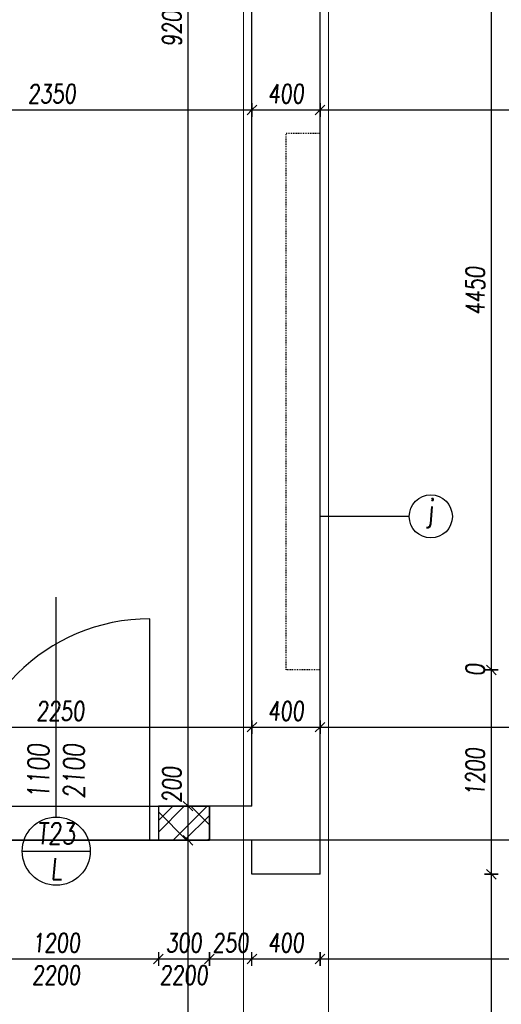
# Model space of a CAD drawing. Header units: millimetres. Extents: x 171 to 266814, y 44 to 350448.
# Tile 30 of 105: x 20943 to 23773, y 13495 to 19275. Entities that reach past the tile are written whole.
import ezdxf

# ---------------------------------------------------------------- set-up
doc = ezdxf.new("R2010")
doc.units = ezdxf.units.MM
doc.header["$LTSCALE"] = 100
for name, pattern in [('ACAD_ISO12W100', [22, 12, -3, 0.5, -3, 0.5, -3]), ('ČERCHOVANÁ', [25.4, 12.7, -6.35, 0, -6.35]), ('ČÁRKOVANÁ01-01', [2, 1, -1])]:
    doc.linetypes.add(name, pattern=pattern)
for name, color, linetype in [('CARKOVANA', 4, 'ČÁRKOVANÁ01-01'), ('KOTY 50', 7, 'Continuous'), ('KOTY-DVERE', 8, 'Continuous'), ('NOVÁ TLUSTÁ', 240, 'Continuous'), ('OSY', 7, 'Continuous'), ('ŠRAFA', 253, 'Continuous'), ('ŽB', 3, 'Continuous')]:
    doc.layers.add(name, color=color, linetype=linetype)
doc.layers.add('DVERE', color=7, linetype='Continuous', true_color=0xf00000)
doc.layers.add('NAD', color=4, linetype='ACAD_ISO12W100', lineweight=13)
doc.styles.add('CS-ROMANS', font='romans.shx', dxfattribs={"width": 0.75, "oblique": 5})
doc.dimstyles.new('A_KÓTA_50', dxfattribs={"dimtxt": 110, "dimasz": 2, "dimexe": 100, "dimexo": 1500, "dimgap": 40, "dimtad": 1, "dimrnd": 1, "dimdsep": 46, "dimtxsty": 'CS-ROMANS', "dimblk": 'KOT_CARA20', "dimcen": 45, "dimse1": 1, "dimse2": 1, "dimclrd": 256, "dimclre": 256, "dimclrt": 256, "dimadec": 0, "dimazin": 0, "dimtfac": 1, "dimtix": 1, "dimtmove": 2, "dimatfit": 3, "dimldrblk": 'OBLIQUE', "dimfxl": 100, "dimtolj": 1, "dimarcsym": 0})

# ---------------------------------------------------------------- blocks, each defined once
blk = doc.blocks.new('KOT_CARA20')
for p, q in [((0, 0), (-14.1, -14.1)), ((0, 20), (0, -20)), ((0, 0), (14.1, 14.1))]:
    blk.add_line(p, q)
blk = doc.blocks.new('*D113')
at = {"layer": 'Defpoints', "color": 0, "transparency": 16777216}
for p in [(20557.6, 14457.9), (21757.6, 14457.9), (21757.6, 13761.4)]:
    blk.add_point(p, dxfattribs=at)
at = {"layer": 'KOTY 50', "lineweight": -2, "ltscale": 5, "transparency": 16777216}
blk.add_line((20559.6, 13761.4), (21755.6, 13761.4), dxfattribs=at)
at = {"layer": 'KOTY 50', "lineweight": -2, "transparency": 16777216, "xscale": 2, "yscale": 2, "zscale": 2, "rotation": 180}
blk.add_blockref('KOT_CARA20', (20557.6, 13761.4), dxfattribs=at)
at = {"layer": 'KOTY 50', "lineweight": -2, "transparency": 16777216, "xscale": 2, "yscale": 2, "zscale": 2}
blk.add_blockref('KOT_CARA20', (21757.6, 13761.4), dxfattribs=at)
at = {"layer": 'KOTY 50', "transparency": 16777216, "char_height": 110, "attachment_point": 5, "style": 'CS-ROMANS'}
for s, insert in [('\\A1;1200', (21157.6, 13856.4)), ('\\A1;2200', (21157.6, 13666.4))]:
    blk.add_mtext(s, dxfattribs=dict(at, insert=insert))
blk = doc.blocks.new('_OBLIQUE')
at = {"color": 0, "linetype": 'ByBlock', "ltscale": 15}
blk.add_line((-0.5, -0.5), (0.5, 0.5), dxfattribs=at)
blk = doc.blocks.new('*D114')
at = {"layer": 'Defpoints', "color": 0, "transparency": 16777216}
for p in [(22057.6, 14457.9), (22307.6, 14257.9), (22307.6, 13761.4)]:
    blk.add_point(p, dxfattribs=at)
at = {"layer": 'KOTY 50', "lineweight": -2, "ltscale": 5, "transparency": 16777216}
for p, q in [((22055.6, 13761.4), (22053.6, 13761.4)), ((22057.6, 13761.4), (22307.6, 13761.4)), ((22309.6, 13761.4), (22311.6, 13761.4))]:
    blk.add_line(p, q, dxfattribs=at)
at = {"layer": 'KOTY 50', "lineweight": -2, "transparency": 16777216, "xscale": 2, "yscale": 2, "zscale": 2}
blk.add_blockref('KOT_CARA20', (22057.6, 13761.4), dxfattribs=at)
at = {"layer": 'KOTY 50', "lineweight": -2, "transparency": 16777216, "xscale": 2, "yscale": 2, "zscale": 2, "rotation": 180}
blk.add_blockref('KOT_CARA20', (22307.6, 13761.4), dxfattribs=at)
at = {"layer": 'KOTY 50', "transparency": 16777216, "insert": (22182.6, 13856.4), "char_height": 110, "attachment_point": 5, "style": 'CS-ROMANS'}
blk.add_mtext('\\A1;250', dxfattribs=at)
blk = doc.blocks.new('*D115')
at = {"layer": 'Defpoints', "color": 0, "transparency": 16777216}
for p in [(22307.6, 14257.9), (22707.6, 14257.9), (22707.6, 13761.4)]:
    blk.add_point(p, dxfattribs=at)
at = {"layer": 'KOTY 50', "lineweight": -2, "ltscale": 5, "transparency": 16777216}
blk.add_line((22309.6, 13761.4), (22705.6, 13761.4), dxfattribs=at)
at = {"layer": 'KOTY 50', "lineweight": -2, "transparency": 16777216, "xscale": 2, "yscale": 2, "zscale": 2, "rotation": 180}
blk.add_blockref('KOT_CARA20', (22307.6, 13761.4), dxfattribs=at)
at = {"layer": 'KOTY 50', "lineweight": -2, "transparency": 16777216, "xscale": 2, "yscale": 2, "zscale": 2}
blk.add_blockref('KOT_CARA20', (22707.6, 13761.4), dxfattribs=at)
at = {"layer": 'KOTY 50', "transparency": 16777216, "insert": (22507.6, 13856.4), "char_height": 110, "attachment_point": 5, "style": 'CS-ROMANS'}
blk.add_mtext('\\A1;400', dxfattribs=at)
blk = doc.blocks.new('*D116')
at = {"layer": 'Defpoints', "color": 0, "transparency": 16777216}
for p in [(22707.6, 14257.9), (28457.6, 14007.9), (28457.6, 13761.4)]:
    blk.add_point(p, dxfattribs=at)
at = {"layer": 'KOTY 50', "lineweight": -2, "ltscale": 5, "transparency": 16777216}
blk.add_line((22709.6, 13761.4), (28455.6, 13761.4), dxfattribs=at)
at = {"layer": 'KOTY 50', "lineweight": -2, "transparency": 16777216, "xscale": 2, "yscale": 2, "zscale": 2, "rotation": 180}
blk.add_blockref('KOT_CARA20', (22707.6, 13761.4), dxfattribs=at)
at = {"layer": 'KOTY 50', "lineweight": -2, "transparency": 16777216, "xscale": 2, "yscale": 2, "zscale": 2}
blk.add_blockref('KOT_CARA20', (28457.6, 13761.4), dxfattribs=at)
at = {"layer": 'KOTY 50', "transparency": 16777216, "insert": (25582.6, 13856.4), "char_height": 110, "attachment_point": 5, "style": 'CS-ROMANS'}
blk.add_mtext('\\A1;5750', dxfattribs=at)
blk = doc.blocks.new('*D137')
at = {"layer": 'Defpoints', "color": 0, "transparency": 16777216}
for p in [(22307.6, 15728), (22307.6, 15121.6), (20057.6, 15023.3)]:
    blk.add_point(p, dxfattribs=at)
at = {"layer": 'KOTY 50', "lineweight": -2, "ltscale": 5, "transparency": 16777216}
blk.add_line((20059.6, 15121.6), (22305.6, 15121.6), dxfattribs=at)
at = {"layer": 'KOTY 50', "lineweight": -2, "transparency": 16777216, "xscale": 2, "yscale": 2, "zscale": 2, "rotation": 180}
blk.add_blockref('KOT_CARA20', (20057.6, 15121.6), dxfattribs=at)
at = {"layer": 'KOTY 50', "lineweight": -2, "transparency": 16777216, "xscale": 2, "yscale": 2, "zscale": 2}
blk.add_blockref('KOT_CARA20', (22307.6, 15121.6), dxfattribs=at)
at = {"layer": 'KOTY 50', "transparency": 16777216, "insert": (21182.6, 15216.6), "char_height": 110, "attachment_point": 5, "style": 'CS-ROMANS'}
blk.add_mtext('\\A1;2250', dxfattribs=at)
blk = doc.blocks.new('*D138')
at = {"layer": 'Defpoints', "color": 0, "transparency": 16777216}
for p in [(22307.6, 15728), (22707.6, 15336.5), (22707.6, 15121.6)]:
    blk.add_point(p, dxfattribs=at)
at = {"layer": 'KOTY 50', "lineweight": -2, "ltscale": 5, "transparency": 16777216}
blk.add_line((22309.6, 15121.6), (22705.6, 15121.6), dxfattribs=at)
at = {"layer": 'KOTY 50', "lineweight": -2, "transparency": 16777216, "xscale": 2, "yscale": 2, "zscale": 2, "rotation": 180}
blk.add_blockref('KOT_CARA20', (22307.6, 15121.6), dxfattribs=at)
at = {"layer": 'KOTY 50', "lineweight": -2, "transparency": 16777216, "xscale": 2, "yscale": 2, "zscale": 2}
blk.add_blockref('KOT_CARA20', (22707.6, 15121.6), dxfattribs=at)
at = {"layer": 'KOTY 50', "transparency": 16777216, "insert": (22507.6, 15216.6), "char_height": 110, "attachment_point": 5, "style": 'CS-ROMANS'}
blk.add_mtext('\\A1;400', dxfattribs=at)
blk = doc.blocks.new('*D139')
at = {"layer": 'Defpoints', "color": 0, "transparency": 16777216}
for p in [(22707.6, 15336.5), (28457.6, 15121.6), (28457.6, 14907.9)]:
    blk.add_point(p, dxfattribs=at)
at = {"layer": 'KOTY 50', "lineweight": -2, "ltscale": 5, "transparency": 16777216}
blk.add_line((22709.6, 15121.6), (28455.6, 15121.6), dxfattribs=at)
at = {"layer": 'KOTY 50', "lineweight": -2, "transparency": 16777216, "xscale": 2, "yscale": 2, "zscale": 2, "rotation": 180}
blk.add_blockref('KOT_CARA20', (22707.6, 15121.6), dxfattribs=at)
at = {"layer": 'KOTY 50', "lineweight": -2, "transparency": 16777216, "xscale": 2, "yscale": 2, "zscale": 2}
blk.add_blockref('KOT_CARA20', (28457.6, 15121.6), dxfattribs=at)
at = {"layer": 'KOTY 50', "transparency": 16777216, "insert": (25582.6, 15216.6), "char_height": 110, "attachment_point": 5, "style": 'CS-ROMANS'}
blk.add_mtext('\\A1;5750', dxfattribs=at)
blk = doc.blocks.new('*D161')
at = {"layer": 'Defpoints', "color": 0, "transparency": 16777216}
for p in [(22307.6, 18744.7), (19957.6, 18697.9), (22307.6, 18581.2)]:
    blk.add_point(p, dxfattribs=at)
at = {"layer": 'KOTY 50', "lineweight": -2, "ltscale": 5, "transparency": 16777216}
blk.add_line((19959.6, 18744.7), (22305.6, 18744.7), dxfattribs=at)
at = {"layer": 'KOTY 50', "lineweight": -2, "transparency": 16777216, "xscale": 2, "yscale": 2, "zscale": 2, "rotation": 180}
blk.add_blockref('KOT_CARA20', (19957.6, 18744.7), dxfattribs=at)
at = {"layer": 'KOTY 50', "lineweight": -2, "transparency": 16777216, "xscale": 2, "yscale": 2, "zscale": 2}
blk.add_blockref('KOT_CARA20', (22307.6, 18744.7), dxfattribs=at)
at = {"layer": 'KOTY 50', "transparency": 16777216, "insert": (21132.6, 18839.7), "char_height": 110, "attachment_point": 5, "style": 'CS-ROMANS'}
blk.add_mtext('\\A1;2350', dxfattribs=at)
blk = doc.blocks.new('*D162')
at = {"layer": 'Defpoints', "color": 0, "transparency": 16777216}
for p in [(22707.6, 18744.7), (22307.6, 18581.2), (22707.6, 18502.6)]:
    blk.add_point(p, dxfattribs=at)
at = {"layer": 'KOTY 50', "lineweight": -2, "ltscale": 5, "transparency": 16777216}
blk.add_line((22309.6, 18744.7), (22705.6, 18744.7), dxfattribs=at)
at = {"layer": 'KOTY 50', "lineweight": -2, "transparency": 16777216, "xscale": 2, "yscale": 2, "zscale": 2, "rotation": 180}
blk.add_blockref('KOT_CARA20', (22307.6, 18744.7), dxfattribs=at)
at = {"layer": 'KOTY 50', "lineweight": -2, "transparency": 16777216, "xscale": 2, "yscale": 2, "zscale": 2}
blk.add_blockref('KOT_CARA20', (22707.6, 18744.7), dxfattribs=at)
at = {"layer": 'KOTY 50', "transparency": 16777216, "insert": (22507.6, 18839.7), "char_height": 110, "attachment_point": 5, "style": 'CS-ROMANS'}
blk.add_mtext('\\A1;400', dxfattribs=at)
blk = doc.blocks.new('*D163')
at = {"layer": 'Defpoints', "color": 0, "transparency": 16777216}
for p in [(28757.6, 18744.7), (28757.6, 18636.5), (22707.6, 18502.6)]:
    blk.add_point(p, dxfattribs=at)
at = {"layer": 'KOTY 50', "lineweight": -2, "ltscale": 5, "transparency": 16777216}
blk.add_line((22709.6, 18744.7), (28755.6, 18744.7), dxfattribs=at)
at = {"layer": 'KOTY 50', "lineweight": -2, "transparency": 16777216, "xscale": 2, "yscale": 2, "zscale": 2, "rotation": 180}
blk.add_blockref('KOT_CARA20', (22707.6, 18744.7), dxfattribs=at)
at = {"layer": 'KOTY 50', "lineweight": -2, "transparency": 16777216, "xscale": 2, "yscale": 2, "zscale": 2}
blk.add_blockref('KOT_CARA20', (28757.6, 18744.7), dxfattribs=at)
at = {"layer": 'KOTY 50', "transparency": 16777216, "insert": (25732.6, 18839.7), "char_height": 110, "attachment_point": 5, "style": 'CS-ROMANS'}
blk.add_mtext('\\A1;6050', dxfattribs=at)
blk = doc.blocks.new('*D321')
at = {"layer": 'Defpoints', "color": 0, "transparency": 16777216}
for p in [(21851.7, 14457.9), (21932.4, 14457.9), (21851.7, 9657.9)]:
    blk.add_point(p, dxfattribs=at)
at = {"layer": 'KOTY 50', "lineweight": -2, "ltscale": 5, "transparency": 16777216}
blk.add_line((21932.4, 9659.9), (21932.4, 14455.9), dxfattribs=at)
at = {"layer": 'KOTY 50', "lineweight": -2, "transparency": 16777216, "xscale": 2, "yscale": 2, "zscale": 2}
for p, rotation in [((21932.4, 14457.9), 90), ((21932.4, 9657.9), 270)]:
    blk.add_blockref('KOT_CARA20', p, dxfattribs=dict(at, rotation=rotation))
at = {"layer": 'KOTY 50', "transparency": 16777216, "insert": (21837.4, 12057.9), "char_height": 110, "attachment_point": 5, "rotation": 90, "style": 'CS-ROMANS'}
blk.add_mtext('\\A1;4800', dxfattribs=at)
blk = doc.blocks.new('*D322')
at = {"layer": 'Defpoints', "color": 0, "transparency": 16777216}
for p in [(21932.4, 14657.9), (22127.1, 14657.9), (21851.7, 14457.9)]:
    blk.add_point(p, dxfattribs=at)
at = {"layer": 'KOTY 50', "lineweight": -2, "ltscale": 5, "transparency": 16777216}
blk.add_line((21932.4, 14459.9), (21932.4, 14655.9), dxfattribs=at)
at = {"layer": 'KOTY 50', "lineweight": -2, "transparency": 16777216, "xscale": 2, "yscale": 2, "zscale": 2}
for p, rotation in [((21932.4, 14657.9), 90), ((21932.4, 14457.9), 270)]:
    blk.add_blockref('KOT_CARA20', p, dxfattribs=dict(at, rotation=rotation))
at = {"layer": 'KOTY 50', "transparency": 16777216, "insert": (21837.4, 14782.5), "char_height": 110, "attachment_point": 5, "rotation": 90, "style": 'CS-ROMANS'}
blk.add_mtext('\\A1;200', dxfattribs=at)
blk = doc.blocks.new('*D323')
at = {"layer": 'Defpoints', "color": 0, "transparency": 16777216}
for p in [(21932.4, 23857.9), (22128.7, 23857.9), (22127.1, 14657.9)]:
    blk.add_point(p, dxfattribs=at)
at = {"layer": 'KOTY 50', "lineweight": -2, "ltscale": 5, "transparency": 16777216}
blk.add_line((21932.4, 14659.9), (21932.4, 23855.9), dxfattribs=at)
at = {"layer": 'KOTY 50', "lineweight": -2, "transparency": 16777216, "xscale": 2, "yscale": 2, "zscale": 2}
for p, rotation in [((21932.4, 23857.9), 90), ((21932.4, 14657.9), 270)]:
    blk.add_blockref('KOT_CARA20', p, dxfattribs=dict(at, rotation=rotation))
at = {"layer": 'KOTY 50', "transparency": 16777216, "insert": (21837.4, 19257.9), "char_height": 110, "attachment_point": 5, "rotation": 90, "style": 'CS-ROMANS'}
blk.add_mtext('\\A1;9200', dxfattribs=at)
blk = doc.blocks.new('*D359')
at = {"layer": 'Defpoints', "color": 0, "transparency": 16777216}
for p in [(22707.6, 14257.9), (23714.6, 14257.9), (22807.6, 10257.9)]:
    blk.add_point(p, dxfattribs=at)
at = {"layer": 'KOTY 50', "lineweight": -2, "ltscale": 5, "transparency": 16777216}
blk.add_line((23714.6, 10259.9), (23714.6, 14255.9), dxfattribs=at)
at = {"layer": 'KOTY 50', "lineweight": -2, "transparency": 16777216, "xscale": 2, "yscale": 2, "zscale": 2}
for p, rotation in [((23714.6, 14257.9), 90), ((23714.6, 10257.9), 270)]:
    blk.add_blockref('KOT_CARA20', p, dxfattribs=dict(at, rotation=rotation))
at = {"layer": 'KOTY 50', "transparency": 16777216, "insert": (23619.6, 12257.9), "char_height": 110, "attachment_point": 5, "rotation": 90, "style": 'CS-ROMANS'}
blk.add_mtext('\\A1;4000', dxfattribs=at)
blk = doc.blocks.new('*D360')
at = {"layer": 'Defpoints', "color": 0, "transparency": 16777216}
for p in [(22707.6, 15457.9), (23714.6, 15457.9), (22707.6, 14257.9)]:
    blk.add_point(p, dxfattribs=at)
at = {"layer": 'KOTY 50', "lineweight": -2, "ltscale": 5, "transparency": 16777216}
blk.add_line((23714.6, 14259.9), (23714.6, 15455.9), dxfattribs=at)
at = {"layer": 'KOTY 50', "lineweight": -2, "transparency": 16777216, "xscale": 2, "yscale": 2, "zscale": 2}
for p, rotation in [((23714.6, 15457.9), 90), ((23714.6, 14257.9), 270)]:
    blk.add_blockref('KOT_CARA20', p, dxfattribs=dict(at, rotation=rotation))
at = {"layer": 'KOTY 50', "transparency": 16777216, "insert": (23619.6, 14857.9), "char_height": 110, "attachment_point": 5, "rotation": 90, "style": 'CS-ROMANS'}
blk.add_mtext('\\A1;1200', dxfattribs=at)
blk = doc.blocks.new('*D361')
at = {"layer": 'Defpoints', "color": 0, "transparency": 16777216}
for p in [(22507.6, 15457.9), (22707.6, 15457.9), (23714.6, 15457.9)]:
    blk.add_point(p, dxfattribs=at)
at = {"layer": 'KOTY 50', "lineweight": -2, "ltscale": 5, "transparency": 16777216}
for p, q in [((23714.6, 15459.9), (23714.6, 15461.9)), ((23714.6, 15457.9), (23714.6, 15457.9)), ((23714.6, 15455.9), (23714.6, 15453.9))]:
    blk.add_line(p, q, dxfattribs=at)
at = {"layer": 'KOTY 50', "lineweight": -2, "transparency": 16777216, "xscale": 2, "yscale": 2, "zscale": 2}
for rotation in [90, 270]:
    blk.add_blockref('KOT_CARA20', (23714.6, 15457.9), dxfattribs=dict(at, rotation=rotation))
at = {"layer": 'KOTY 50', "transparency": 16777216, "insert": (23619.6, 15457.9), "char_height": 110, "attachment_point": 5, "rotation": 90, "style": 'CS-ROMANS'}
blk.add_mtext('\\A1;0', dxfattribs=at)
blk = doc.blocks.new('*D362')
at = {"layer": 'Defpoints', "color": 0, "transparency": 16777216}
for p in [(22707.6, 19907.9), (23714.6, 19907.9), (22507.6, 15457.9)]:
    blk.add_point(p, dxfattribs=at)
at = {"layer": 'KOTY 50', "lineweight": -2, "ltscale": 5, "transparency": 16777216}
blk.add_line((23714.6, 15459.9), (23714.6, 19905.9), dxfattribs=at)
at = {"layer": 'KOTY 50', "lineweight": -2, "transparency": 16777216, "xscale": 2, "yscale": 2, "zscale": 2}
for p, rotation in [((23714.6, 19907.9), 90), ((23714.6, 15457.9), 270)]:
    blk.add_blockref('KOT_CARA20', p, dxfattribs=dict(at, rotation=rotation))
at = {"layer": 'KOTY 50', "transparency": 16777216, "insert": (23619.6, 17682.9), "char_height": 110, "attachment_point": 5, "rotation": 90, "style": 'CS-ROMANS'}
blk.add_mtext('\\A1;4450', dxfattribs=at)
blk = doc.blocks.new('*D370')
at = {"layer": 'Defpoints', "color": 0, "transparency": 16777216}
for p in [(21757.6, 14457.9), (22057.6, 14457.9), (22057.6, 13761.4)]:
    blk.add_point(p, dxfattribs=at)
at = {"layer": 'KOTY 50', "lineweight": -2, "ltscale": 5, "transparency": 16777216}
for p, q in [((21755.6, 13761.4), (21753.6, 13761.4)), ((21757.6, 13761.4), (22057.6, 13761.4)), ((22059.6, 13761.4), (22061.6, 13761.4))]:
    blk.add_line(p, q, dxfattribs=at)
at = {"layer": 'KOTY 50', "lineweight": -2, "transparency": 16777216, "xscale": 2, "yscale": 2, "zscale": 2}
blk.add_blockref('KOT_CARA20', (21757.6, 13761.4), dxfattribs=at)
at = {"layer": 'KOTY 50', "lineweight": -2, "transparency": 16777216, "xscale": 2, "yscale": 2, "zscale": 2, "rotation": 180}
blk.add_blockref('KOT_CARA20', (22057.6, 13761.4), dxfattribs=at)
at = {"layer": 'KOTY 50', "transparency": 16777216, "char_height": 110, "attachment_point": 5, "style": 'CS-ROMANS'}
for s, insert in [('\\A1;300', (21907.6, 13856.4)), ('\\A1;2200', (21907.6, 13666.4))]:
    blk.add_mtext(s, dxfattribs=dict(at, insert=insert))

msp = doc.modelspace()

# ---------------------------------------------------------------- hatches: boundary and pattern name
at = {"layer": 'ŠRAFA'}
h = msp.add_hatch(dxfattribs=at)
h.set_pattern_fill('ANSI32', color=253, scale=50, angle=90)
h.set_pattern_definition([(45, (-294224.35, -112688.84), (-101.02788, 101.02788), []), (45, (-294157, -112688.84), (-101.02788, 101.02788), [])])
h.paths.add_polyline_path([(21757.556, 14657.91), (21757.556, 14457.91), (22057.556, 14457.91), (22057.556, 14657.91)])
h.paths.add_polyline_path([(20557.556, 14457.91), (20557.556, 14657.91), (20257.556, 14657.91), (20257.556, 14457.91)])
h = msp.add_hatch(dxfattribs=at)
h.set_pattern_fill('ANSI31', color=253, scale=50, angle=90)
h.set_pattern_definition([(135, (-285574.35, -112688.84), (-112.2532, -112.2532), [])])
h.paths.add_polyline_path([(21757.556, 14657.91), (21757.556, 14457.91), (22057.556, 14457.91), (22057.556, 14657.91)])
h.paths.add_polyline_path([(20557.556, 14457.91), (20557.556, 14657.91), (20257.556, 14657.91), (20257.556, 14457.91)])

# ---------------------------------------------------------------- linework, layer by layer
at = {"layer": 'CARKOVANA', "color": 253, "ltscale": 0.05}
msp.add_lwpolyline([(22707.556, 15457.91), (22507.556, 15457.91), (22507.556, 18607.91), (22707.556, 18607.91)], dxfattribs=at)
at = {"layer": 'DVERE', "color": 253}
for p, q in [((21707.556, 14657.91), (21707.556, 15757.91)), ((20257.556, 14657.91), (22057.556, 14657.91)), ((20257.556, 14457.91), (22057.556, 14457.91))]:
    msp.add_line(p, q, dxfattribs=at)
msp.add_lwpolyline([(21757.556, 14457.91), (21707.556, 14457.91), (21707.556, 14657.91), (21757.556, 14657.91)], close=True, dxfattribs=at)
msp.add_arc((21707.556, 14657.91), 1100, 90, 180, dxfattribs=at)
at = {"layer": 'KOTY-DVERE', "color": 253, "ltscale": 5}
msp.add_line((23231.689, 16358.686), (22707.557, 16358.686), dxfattribs=at)
at = {"layer": 'KOTY-DVERE', "color": 253}
for p, q in [((21157.556, 14593.799), (21157.556, 15884.349)), ((20957.556, 14393.799), (21357.556, 14393.799))]:
    msp.add_line(p, q, dxfattribs=at)
for centre, radius in [((23358.245, 16358.686), 126.556), ((21157.556, 14393.799), 200)]:
    msp.add_circle(centre, radius, dxfattribs=at)
at = {"layer": 'NAD', "color": 253, "ltscale": 20}
for points in [[(22257.556, 10257.91), (22257.556, 28257.91)], [(22757.556, 10257.91), (22757.556, 28257.91)]]:
    msp.add_lwpolyline(points, dxfattribs=at)
at = {"layer": 'NOVÁ TLUSTÁ', "color": 253, "ltscale": 5}
msp.add_lwpolyline([(21757.556, 14457.91), (22057.556, 14457.91), (22057.556, 14657.91), (21757.556, 14657.91)], close=True, dxfattribs=at)
at = {"layer": 'OSY', "color": 253, "linetype": 'ČERCHOVANÁ', "ltscale": 25}
msp.add_line((28457.556, 14457.91), (12807.556, 14457.91), dxfattribs=at)
at = {"layer": 'ŽB', "color": 253}
for p, q in [((22307.556, 14657.91), (22057.556, 14657.91)), ((22057.556, 14657.91), (22057.556, 14457.91)), ((22057.556, 14657.91), (22057.556, 14457.91)), ((22057.556, 14657.91), (22057.556, 14457.91)), ((22057.556, 14657.91), (22057.556, 14457.91)), ((22307.556, 14457.91), (22057.556, 14457.91))]:
    msp.add_line(p, q, dxfattribs=at)
for points in [[(22707.556, 14257.91), (22707.556, 24257.91)], [(22307.556, 14657.91), (22307.556, 23857.91)], [(22707.556, 14257.91), (22307.556, 14257.91), (22307.556, 14457.91)]]:
    msp.add_lwpolyline(points, dxfattribs=at)

# ---------------------------------------------------------------- texts
at = {"layer": 'KOTY-DVERE', "color": 253, "char_height": 125, "attachment_point": 5, "style": 'CS-ROMANS'}
for s, width, insert in [('j', 141.62944, (23353.043, 16375.587)), ('T23\\PL', 125, (21157.556, 14393.799))]:
    msp.add_mtext_dynamic_manual_height_columns(s, width=width, gutter_width=12.5, heights=[0], dxfattribs=dict(at, insert=insert))
at = {"layer": 'KOTY-DVERE', "color": 253, "insert": (21157.556, 14862.083), "char_height": 125, "attachment_point": 5, "rotation": 90, "style": 'CS-ROMANS'}
msp.add_mtext('\\A1;1100\\P2100', dxfattribs=at)

# ---------------------------------------------------------------- dimensions: what is measured, and where the dimension line sits
at = {"layer": 'KOTY 50', "color": 253, "ltscale": 5}
for base, p1, p2, picture, middle in [((21932.392, 23857.91), (22127.076, 14657.91), (22128.682, 23857.91), '*D323', (21837.392, 19257.91)), ((23714.602, 19907.91), (22507.556, 15457.91), (22707.556, 19907.91), '*D362', (23619.602, 17682.91)), ((23714.602120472, 15457.910430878), (22707.556348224, 15457.910430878), (22507.556348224, 15457.910430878), '*D361', (23619.602120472, 15457.910430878)), ((23714.602, 15457.91), (22707.556, 14257.91), (22707.556, 15457.91), '*D360', (23619.602, 14857.91)), ((21932.392, 14457.91), (21851.688, 9657.91), (21851.688, 14457.91), '*D321', (21837.392, 12057.91)), ((23714.602, 14257.91), (22807.556, 10257.91), (22707.556, 14257.91), '*D359', (23619.602, 12257.91))]:
    dim = msp.add_linear_dim(base=base, p1=p1, p2=p2, angle=90, dimstyle='A_KÓTA_50', dxfattribs=at)
    dim.commit()
    dim.dimension.update_dxf_attribs({"geometry": picture, "text_midpoint": middle})
for base, p1, p2, picture, middle in [((22307.556, 18744.735), (19957.556, 18697.91), (22307.556, 18581.211), '*D161', (21132.556, 18839.735)), ((22707.556, 18744.735), (22307.556, 18581.211), (22707.556, 18502.569), '*D162', (22507.556, 18839.735)), ((28757.556, 18744.735), (22707.556, 18502.569), (28757.556, 18636.523), '*D163', (25732.556, 18839.735)), ((22307.556, 15121.597), (20057.556, 15023.309), (22307.556, 15727.998), '*D137', (21182.556, 15216.597)), ((22707.556, 15121.597), (22307.556, 15727.998), (22707.556, 15336.491), '*D138', (22507.556, 15216.597)), ((28457.556, 15121.597), (22707.556, 15336.491), (28457.556, 14907.91), '*D139', (25582.556, 15216.597)), ((22307.556, 13761.381), (22057.556, 14457.91), (22307.556, 14257.91), '*D114', (22182.556, 13856.381)), ((22707.556, 13761.381), (22307.556, 14257.91), (22707.556, 14257.91), '*D115', (22507.556, 13856.381)), ((28457.556, 13761.381), (22707.556, 14257.91), (28457.556, 14007.91), '*D116', (25582.556, 13856.381))]:
    dim = msp.add_linear_dim(base=base, p1=p1, p2=p2, dimstyle='A_KÓTA_50', dxfattribs=at)
    dim.commit()
    dim.dimension.update_dxf_attribs({"geometry": picture, "text_midpoint": middle})
dim = msp.add_linear_dim(base=(21932.392, 14657.91), p1=(21851.688, 14457.91), p2=(22127.076, 14657.91), angle=90, dimstyle='A_KÓTA_50', dxfattribs=at)
dim.commit()
dim.dimension.update_dxf_attribs({"geometry": '*D322', "text_midpoint": (21837.392, 14782.512), "dimtype": 160})
for base, p1, p2, picture, middle in [((21757.556, 13761.381), (20557.556, 14457.91), (21757.556, 14457.91), '*D113', (21157.556, 13856.381)), ((22057.556, 13761.381), (21757.556, 14457.91), (22057.556, 14457.91), '*D370', (21907.556, 13856.381))]:
    dim = msp.add_linear_dim(base=base, p1=p1, p2=p2, text='<>\\X2200', dimstyle='A_KÓTA_50', dxfattribs=at)
    dim.commit()
    dim.dimension.update_dxf_attribs({"geometry": picture, "text_midpoint": middle})

doc.saveas('drawing.dxf')
